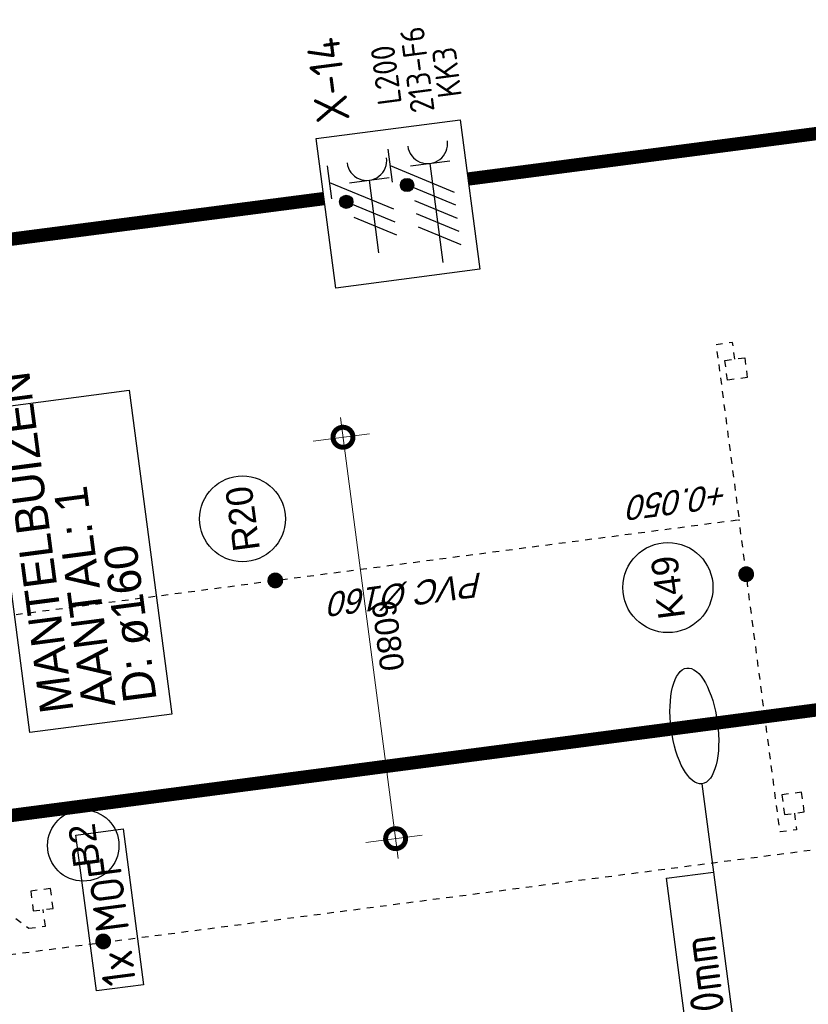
# Model space of a CAD drawing. Header units: metres. Extents: x 118052 to 118564, y 454784 to 455719.
# Tile 113 of 160: x 118484 to 118496, y 455278 to 455293. Entities that reach past the tile are written whole.
import ezdxf
from ezdxf.enums import TextEntityAlignment as Align

# ---------------------------------------------------------------- set-up
doc = ezdxf.new("R2010")
doc.units = ezdxf.units.M
doc.header["$LTSCALE"] = 0.5
doc.header["$PDMODE"] = 3
doc.header["$PDSIZE"] = 0.25
doc.linetypes.add('DASHED', pattern=[19.05, 12.7, -6.35])
doc.linetypes.add('Tauw_L_Center2', pattern=[6.499, 4, -0.833, 0.833, -0.833])
for name, color, linetype in [('EL6221--', 6, 'Continuous'), ('EL6222--', 6, 'Continuous'), ('EL_N_A_EB00----REVISIE~-_-----', 1, 'Continuous'), ('GRAAFWERKZAAMHEDEN', 6, 'Continuous'), ('KABELLOOP', 6, 'Continuous'), ('Koningsstal VIEUWPORT', 254, 'Continuous'), ('MOF', 6, 'Continuous'), ('ZU_N_-_AL999---LB_PE-110_sdr00__20_^200~M_-----', 7, 'Continuous'), ('ZU_N_-_AL999---LK_pvc125_sdr34__20_^200~M_-----', 7, 'Continuous'), ('ZU_N_-_AL999---LR_pvc160_sdr34__18_^200~-_-----', 7, 'Continuous'), ('ZU_N_-_AL999---LR_pvc200_sdr34__18_^200~N_-----', 7, 'Continuous'), ('ZU_N_-_AL999---LR_pvc200_sdr34__20_^200~M_-----', 7, 'Continuous'), ('ZU_N_-_EL999---LB_PE-110_sdr00~H_-----', 2, 'Tauw_L_Center2'), ('ZU_N_-_EL999---LK_pvc125_sdr34~H_-----', 2, 'Tauw_L_Center2'), ('ZU_N_-_EL999---LR_pvc160_sdr34~H_-----', 2, 'Tauw_L_Center2'), ('ZU_N_-_EL999---SYM_STRAATKOLK~-_----c', 7, 'Tauw_L_Center2'), ('ZU_N_-_ML999---LB_PE-110_sdr00__20_^200~M_-----', 7, 'Continuous'), ('ZU_N_-_ML999---LK_pvc125_sdr34__20_^200~M_-----', 7, 'Continuous'), ('ZU_N_-_ML999---LR_pvc200_sdr34__20_^200~M_-----', 7, 'Continuous')]:
    doc.layers.add(name, color=color, linetype=linetype)
doc.layers.add('ZU_N_-_DX1AMA--_maatvoering_LIN_18_^200', color=7, linetype='Continuous', lineweight=18)
doc.styles.add('BURO-018', font='Isocp.shx', dxfattribs={"height": 360})
doc.styles.add('BURO-025', font='Isocp.shx', dxfattribs={"height": 500})
doc.styles.add('TAUW-ISOCP', font='tcb_isocp.shx')
doc.styles.add('tcb_isocp', font='tcb_isocp.shx')
doc.dimstyles.new('tzu18-dot_^200', dxfattribs={"dimscale": 200, "dimtxt": 1.8, "dimasz": 3, "dimexe": 2, "dimexo": 0, "dimgap": 0.5, "dimtad": 1, "dimdec": 0, "dimzin": 0, "dimdsep": 46, "dimtxsty": 'TAUW-ISOCP', "dimblk": 'DOTSMALL', "dimcen": 2, "dimdle": 1.5, "dimclre": 8, "dimadec": 0, "dimazin": 0, "dimtp": 1, "dimtm": 1, "dimtfac": 1, "dimtix": 1, "dimtmove": 1, "dimatfit": 3, "dimldrblk": 'DOTSMALL', "dimfxl": 1, "dimtvp": 0.5, "dimtolj": 1, "dimtzin": 0, "dimlwd": -1, "dimlwe": 5, "dimarcsym": 0})

# ---------------------------------------------------------------- blocks, each defined once
blk = doc.blocks.new('_DotSmall')
at = {"color": 0, "linetype": 'ByBlock', "const_width": 0.5}
blk.add_lwpolyline([(-0.0625, 0, 1), (0.0625, 0, 1)], format="xyb", close=True, dxfattribs=at)
blk = doc.blocks.new('*D163')
at = {"layer": 'Defpoints', "color": 0, "transparency": 16777216}
for p in [(-192927, 23475), (-186847, 23475), (-186847, 23025)]:
    blk.add_point(p, dxfattribs=at)
at = {"layer": 'ZU_N_-_DX1AMA--_maatvoering_LIN_18_^200', "color": 8, "lineweight": 5, "transparency": 16777216}
for p, q in [((-192927, 23475), (-192927, 22625)), ((-186847, 23475), (-186847, 22625))]:
    blk.add_line(p, q, dxfattribs=at)
at = {"layer": 'ZU_N_-_DX1AMA--_maatvoering_LIN_18_^200', "color": 0, "transparency": 16777216}
blk.add_line((-193227, 23025), (-186547, 23025), dxfattribs=at)
at = {"layer": 'ZU_N_-_DX1AMA--_maatvoering_LIN_18_^200', "color": 0, "transparency": 16777216, "xscale": 600, "yscale": 600, "zscale": 600}
for p, rotation in [((-192927, 23025), 179.9999985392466), ((-186847, 23025), 359.9999985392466)]:
    blk.add_blockref('_DotSmall', p, dxfattribs=dict(at, rotation=rotation))
at = {"layer": 'ZU_N_-_DX1AMA--_maatvoering_LIN_18_^200', "color": 0, "transparency": 16777216, "insert": (-189887, 22745), "char_height": 360, "attachment_point": 5, "rotation": 180, "style": 'TAUW-ISOCP'}
blk.add_mtext('\\A1;6080', dxfattribs=at)
blk = doc.blocks.new('E00416')
at = {"color": 0, "linetype": 'Continuous'}
for p, q in [((-3, 7.982), (-3, 5.482)), ((-3, 6.732), (1.5, 4.134)), ((-1.5, 6.5), (1.5, 6.5)), ((0, 1), (0, 6.5)), ((1.5, 3.134), (-1.5, 4.866)), ((1.5, 2.134), (-1.5, 3.866))]:
    blk.add_line(p, q, dxfattribs=at)
at = {"color": 0, "linetype": 'Continuous', "const_width": 0.5}
blk.add_lwpolyline([(-1.683, 5.116, 1), (-2.183, 5.116, 1)], format="xyb", close=True, dxfattribs=at)
at = {"color": 0, "linetype": 'Continuous'}
blk.add_circle((-1.933, 5.116), 0.5, dxfattribs=at)
blk.add_arc((0, 8), 1.5, 180, 0, dxfattribs=at)
at = {"color": 0, "linetype": 'Continuous', "style": 'BURO-018', "flags": 1}
blk.add_attdef('E_MATCODE', text='', height=1.8, rotation=262.58369, dxfattribs=at).set_placement((-436086809.669, 176092602.943), align=Align.MIDDLE)
at = {"color": 0, "linetype": 'Continuous', "style": 'BURO-018'}
for tag, p in [('E_GKAST', (0, 13)), ('E_GROEP', (0, 10)), ('E_SGROEP', (4.5, 10))]:
    blk.add_attdef(tag, text='', height=1.8, dxfattribs=at).set_placement(p, align=Align.MIDDLE)
at = {"color": 0, "linetype": 'Continuous', "style": 'BURO-018', "flags": 1}
blk.add_attdef('E_VERMCODE', text='', height=1.8, dxfattribs=at).set_placement((13, 10), align=Align.MIDDLE)
blk = doc.blocks.new('111304D')
at = {"color": 0, "linetype": 'Continuous'}
for p, q in [((-3, 9.982), (-3, 7.482)), ((-3, 8.732), (1.5, 6.134)), ((-1.5, 8.5), (1.5, 8.5)), ((0, 1), (0, 8.5)), ((1.5, 5.134), (-1.5, 6.866)), ((1.5, 4.134), (-1.5, 5.866)), ((1.5, 3.134), (-1.5, 4.866)), ((1.5, 2.134), (-1.5, 3.866))]:
    blk.add_line(p, q, dxfattribs=at)
at = {"color": 0, "linetype": 'Continuous', "const_width": 0.5}
blk.add_lwpolyline([(-1.683, 7.116, 1), (-2.183, 7.116, 1)], format="xyb", close=True, dxfattribs=at)
at = {"color": 0, "linetype": 'Continuous'}
blk.add_circle((-1.933, 7.116), 0.5, dxfattribs=at)
blk.add_arc((0, 10), 1.5, 180, 0, dxfattribs=at)
at = {"color": 0, "linetype": 'Continuous', "style": 'BURO-018', "flags": 1}
blk.add_attdef('E_MATCODE', text='', height=1.8, rotation=262.58369, dxfattribs=at).set_placement((-436086809.669, 176092602.943), align=Align.MIDDLE)
at = {"color": 0, "linetype": 'Continuous', "style": 'BURO-018'}
for tag, p in [('E_GKAST', (0, 15.5)), ('E_GROEP', (0, 12.5)), ('E_SGROEP', (4.5, 12.5))]:
    blk.add_attdef(tag, text='', height=1.8, dxfattribs=at).set_placement(p, align=Align.MIDDLE)
at = {"color": 0, "linetype": 'Continuous', "style": 'BURO-018', "flags": 1}
blk.add_attdef('E_VERMCODE', text='', height=1.8, dxfattribs=at).set_placement((13, 12.5), align=Align.MIDDLE)
blk = doc.blocks.new('A$C051E189E')
at = {"layer": 'EL6221--'}
blk.add_lwpolyline([(77619, -37010), (79883, -37010), (79883, -39191), (77619, -39191)], close=True, dxfattribs=at)
ref = blk.add_blockref('111304D', (77591, -38658), dxfattribs=dict(at, xscale=200, yscale=200, zscale=200, rotation=270.0000221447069))
ref.add_attrib('E_GROEP', 'KK3', dxfattribs={"layer": '0', "color": 1, "linetype": 'Continuous', "height": 360, "rotation": 0, "style": 'BURO-018'}).set_placement((80613, -39083), align=Align.MIDDLE)
ref.add_attrib('E_GKAST', 'L200', dxfattribs={"layer": '0', "color": 1, "linetype": 'Continuous', "height": 360, "rotation": 0, "style": 'BURO-018'}).set_placement((80691, -38173), align=Align.MIDDLE)
ref.add_attrib('E_SGROEP', '213-F6', dxfattribs={"layer": '0', "color": 1, "linetype": 'Continuous', "height": 360, "rotation": 0, "style": 'BURO-018'}).set_placement((80712, -38647), align=Align.MIDDLE)
at = {"layer": 'EL6222--', "xscale": 200, "yscale": 200, "zscale": 200, "rotation": 270.0000221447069}
blk.add_blockref('E00416', (77859, -37721), dxfattribs=at)
at = {"layer": 'EL6221--', "color": 2, "style": 'BURO-025'}
blk.add_text('X-14', height=500, dxfattribs=at).set_placement((80095, -37548))
blk = doc.blocks.new('A$C6DFC50BF')
at = {"layer": 'GRAAFWERKZAAMHEDEN'}
blk.add_line((69520, -41493), (68185, -41493), dxfattribs=at)
for points in [[(71595, -31588), (76502, -31588), (76502, -33735), (71595, -33735)], [(60761, -40779), (68185, -40779), (68185, -41493), (60761, -41493)]]:
    blk.add_lwpolyline(points, close=True, dxfattribs=at)
blk.add_ellipse((70398, -41493), major_axis=(877, 0), ratio=0.399807, dxfattribs=at)
at = {"layer": 'KABELLOOP', "linetype": 'DASHED', "const_width": 200}
for points in [[(70398, -55944), (70398, -23395)], [(78974, -37010), (78984, -29105)], [(78974, -55944), (78984, -39191)]]:
    blk.add_lwpolyline(points, dxfattribs=at)
at = {"layer": 'MOF'}
blk.add_lwpolyline([(67619, -32072), (69980, -32072), (69980, -32786), (67619, -32786)], close=True, dxfattribs=at)
at = {"layer": 'GRAAFWERKZAAMHEDEN', "color": 2}
for s, p in [('MANTELBUIZEN', (71835, -32280)), ('AANTAL: 1', (71835, -32913)), ('D: ø160', (71835, -33540))]:
    blk.add_text(s, height=500, rotation=359.9837, dxfattribs=at).set_placement(p)
at = {"layer": 'GRAAFWERKZAAMHEDEN', "color": 2, "style": 'BURO-025'}
blk.add_text('SLEUFBREEDTE=1000mm', height=500, rotation=359.9837, dxfattribs=at).set_placement((60796, -41389))
at = {"layer": 'MOF', "color": 2, "style": 'BURO-025'}
blk.add_text('1x MOF', height=500, rotation=359.9837, dxfattribs=at).set_placement((67653, -32682))
blk = doc.blocks.new('Leidingen')
at = {"layer": 'ZU_N_-_EL999---LB_PE-110_sdr00~H_-----'}
blk.add_lwpolyline([(-197448.1, 38791.9), (-197384.1, 37406.3), (-196697, 35118.3), (-196141.3, 34020.2), (-195502.7, 33075.3), (-193898.5, 32372.6), (-193898.5, 31207.8), (-193912.6, 8006.5), (-187115, 8006.5), (-187115, 7068.1)], dxfattribs=at)
at = {"layer": 'ZU_N_-_EL999---LK_pvc125_sdr34~H_-----'}
blk.add_lwpolyline([(-186447.3, 29538.8), (-186197.3, 29538.8), (-186197.3, 29838.8), (-188847.3, 29838.8), (-192397.4, 29838.8), (-193546.2, 28660.8), (-193546.2, 28410.8), (-193296.2, 28410.8)], dxfattribs=at)
at = {"layer": 'ZU_N_-_EL999---LK_pvc125_sdr34~H_-----', "flags": 128}
for points in [[(-193327.3, 17038.8), (-193577.3, 17038.8), (-193577.3, 17288.8), (-188847.3, 17288.8)], [(-186447.3, 17038.8), (-186197.3, 17038.8), (-186197.3, 17288.8), (-188847.3, 17288.8)]]:
    blk.add_lwpolyline(points, dxfattribs=at)
at = {"layer": 'ZU_N_-_EL999---LR_pvc160_sdr34~H_-----'}
blk.add_lwpolyline([(-188847.3, 31647.1), (-188847.3, 17288.8)], dxfattribs=at)
at = {"layer": 'ZU_N_-_EL999---SYM_STRAATKOLK~-_----c', "lineweight": -3}
for points in [[(-193296.2, 28260.8), (-192996.2, 28260.8), (-192996.2, 28560.8), (-193296.2, 28560.8)], [(-193327.3, 16888.8), (-193027.3, 16888.8), (-193027.3, 17188.8), (-193327.3, 17188.8)], [(-186447.3, 16888.8), (-186747.3, 16888.8), (-186747.3, 17188.8), (-186447.3, 17188.8)]]:
    blk.add_lwpolyline(points, close=True, dxfattribs=at)
at = {"layer": 'ZU_N_-_ML999---LB_PE-110_sdr00__20_^200~M_-----', "flags": 128}
blk.add_lwpolyline([(-193886.6, 27579.3, 0, 0, 0), (-194006.2, 27570.4, 0, 91.8, 0), (-193997.1, 27571.1, 91.8, 169.7, 0), (-193971.2, 27573, 169.7, 221.7, 0), (-193932.3, 27575.9, 221.7, 240, 0), (-193886.6, 27579.3, 240, 221.7, 0), (-193840.8, 27582.7, 221.7, 169.7, 0), (-193801.9, 27585.6, 169.7, 91.8, 0), (-193776, 27587.5, 91.8, 0, 0), (-193766.9, 27588.2, 0, 0, 0), (-193886.6, 27579.3, 0, 0, 0), (-192953.9, 27648.7, 0, 0, 0)], format="xyseb", dxfattribs=at)
at = {"layer": 'ZU_N_-_ML999---LB_PE-110_sdr00__20_^200~M_-----'}
blk.add_circle((-192419.1, 27688.5), 536.2, dxfattribs=at)
at = {"layer": 'ZU_N_-_ML999---LK_pvc125_sdr34__20_^200~M_-----', "flags": 128}
blk.add_lwpolyline([(-189673.7, 17288.8, 0, 0, 0), (-189669.2, 17168.9, 0, 91.8, 0), (-189669.5, 17178, 91.8, 169.7, 0), (-189670.5, 17204, 169.7, 221.7, 0), (-189672, 17242.9, 221.7, 240, 0), (-189673.7, 17288.8, 240, 221.7, 0), (-189675.5, 17334.7, 221.7, 169.7, 0), (-189677, 17373.6, 169.7, 91.8, 0), (-189678, 17399.6, 91.8, 0, 0), (-189678.3, 17408.7, 0, 0, 0), (-189673.7, 17288.8, 0, 0, 0), (-189693.4, 17804.6, 0, 0, 0)], format="xyseb", dxfattribs=at)
at = {"layer": 'ZU_N_-_ML999---LK_pvc125_sdr34__20_^200~M_-----'}
blk.add_circle((-189719.2, 18480.8), 676.6, dxfattribs=at)
at = {"layer": 'ZU_N_-_ML999---LR_pvc200_sdr34__20_^200~M_-----', "flags": 128}
blk.add_lwpolyline([(-188847.3, 24312.5, 0, 0, 0), (-188959.7, 24270.5, 0, 91.8, 0), (-188951.1, 24273.7, 91.8, 169.7, 0), (-188926.8, 24282.8, 169.7, 221.7, 0), (-188890.3, 24296.4, 221.7, 240, 0), (-188847.3, 24312.5, 240, 221.7, 0), (-188804.3, 24328.6, 221.7, 169.7, 0), (-188767.8, 24342.3, 169.7, 91.8, 0), (-188743.4, 24351.4, 91.8, 0, 0), (-188734.9, 24354.6, 0, 0, 0), (-188847.3, 24312.5, 0, 0, 0), (-188469.6, 24453.9, 0, 0, 0)], format="xyseb", dxfattribs=at)
at = {"layer": 'ZU_N_-_ML999---LR_pvc200_sdr34__20_^200~M_-----'}
blk.add_circle((-187865.4, 24679.9), 645, dxfattribs=at)
at = {"layer": 'EL_N_A_EB00----REVISIE~-_-----'}
for name in ['A$C051E189E', 'A$C6DFC50BF']:
    blk.add_blockref(name, (-262229.9, 59850.1), dxfattribs=at)
at = {"layer": 'ZU_N_-_AL999---LB_PE-110_sdr00__20_^200~M_-----', "style": 'tcb_isocp'}
blk.add_text('B2', height=400, dxfattribs=at).set_placement((-192422.3, 27678.6), align=Align.MIDDLE)
at = {"layer": 'ZU_N_-_AL999---LK_pvc125_sdr34__20_^200~M_-----', "style": 'tcb_isocp'}
blk.add_text('K49', height=400, dxfattribs=at).set_placement((-189719.2, 18480.8), align=Align.MIDDLE)
at = {"layer": 'ZU_N_-_AL999---LR_pvc160_sdr34__18_^200~-_-----', "style": 'tcb_isocp', "oblique": 20.00024}
blk.add_text('PVC %%129160', height=360, rotation=90, dxfattribs=at).set_placement((-189130.2, 21212.5))
at = {"layer": 'ZU_N_-_AL999---LR_pvc200_sdr34__18_^200~N_-----', "style": 'tcb_isocp', "oblique": 20.00024}
blk.add_text('+0.050', height=360, rotation=90, dxfattribs=at).set_placement((-188280.9, 17391.1))
at = {"layer": 'ZU_N_-_AL999---LR_pvc200_sdr34__20_^200~M_-----', "style": 'tcb_isocp'}
blk.add_text('R20', height=400, dxfattribs=at).set_placement((-187865.4, 24679.9), align=Align.MIDDLE)
at = {"layer": 'ZU_N_-_DX1AMA--_maatvoering_LIN_18_^200'}
dim = blk.add_linear_dim(base=(-186847.3, 23024.9), p1=(-192927.3, 23474.9), p2=(-186847.3, 23474.9), angle=360, dimstyle='tzu18-dot_^200', dxfattribs=at)
dim.commit()
dim.dimension.update_dxf_attribs({"geometry": '*D163', "text_midpoint": (-189887.3, 22744.9)})

msp = doc.modelspace()

# ---------------------------------------------------------------- block references
at = {"layer": 'Koningsstal VIEUWPORT', "color": 6, "xscale": 0.0009975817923, "yscale": 0.0009975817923, "zscale": 0.0009975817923, "rotation": 97.46987594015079}
msp.add_blockref('Leidingen', (118487.852, 455474.689), dxfattribs=at)

doc.saveas('drawing.dxf')
